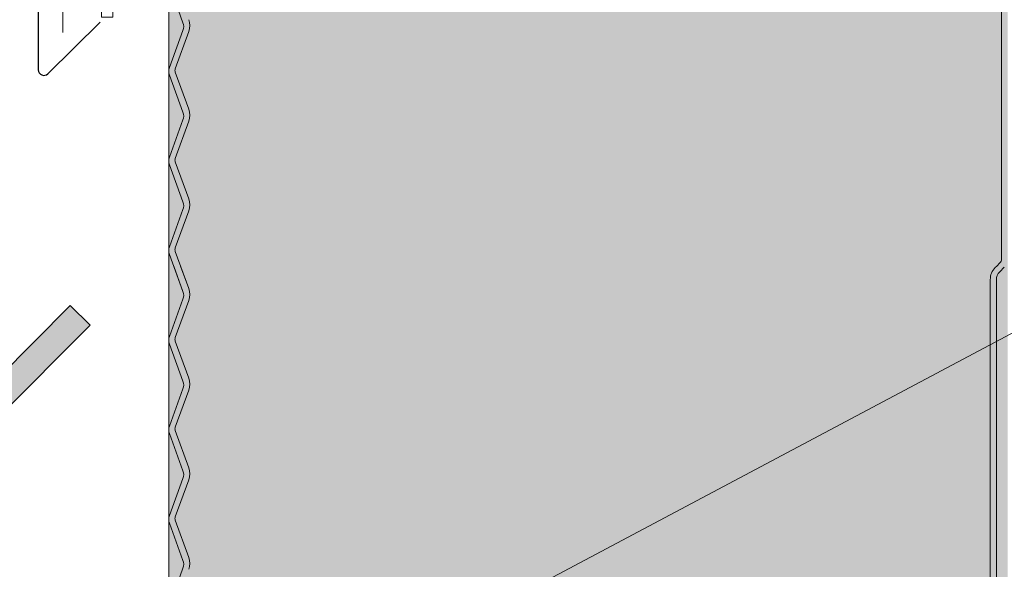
# Model space of a CAD drawing. Header units: metres. Extents: x 1316.5 to 1415.3, y -94.1 to -52.
# Tile 84 of 256: x 1342.5935 to 1342.7696, y -55.3499 to -55.2517. Entities that reach past the tile are written whole.
import ezdxf

# ---------------------------------------------------------------- set-up
doc = ezdxf.new("R2010")
doc.units = ezdxf.units.M
for name, pattern in [('AUSGEZOGEN', [0]), ('PUNKT2_S9', [0.0015, 0, -0.0015]), ('STRICHLINIE_S4', [0.008, 0.006, -0.002]), ('STRICHPUNKT2_S5', [0.09999999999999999, 0.07, -0.01, 0.01, -0.01])]:
    doc.linetypes.add(name, pattern=pattern)
for name, color, linetype, lineweight in [('XR$11$Ansicht', 1, 'AUSGEZOGEN', 50), ('XR$11$V5', 7, 'AUSGEZOGEN', 13), ('XR$11$Wand', 1, 'AUSGEZOGEN', 50), ('XR$12$DETAIL', 7, 'AUSGEZOGEN', 25), ('XR$13$Allgemein', 4, 'AUSGEZOGEN', 13), ('XR$13$Muster', 4, 'AUSGEZOGEN', 13), ('XR$9$Design', 4, 'AUSGEZOGEN', 13), ('XR$9$Dichtband', 251, 'AUSGEZOGEN', 13), ('XR$9$L035', 4, 'AUSGEZOGEN', 13), ('XR$9$Möblierung', 4, 'AUSGEZOGEN', 13), ('XR$9$V5', 7, 'AUSGEZOGEN', 13), ('XR$9$Wand', 1, 'AUSGEZOGEN', 50)]:
    doc.layers.add(name, color=color, linetype=linetype, lineweight=lineweight)

# ---------------------------------------------------------------- blocks, each defined once
blk = doc.blocks.new('COMPLEXOBJECT_122')
at = {"layer": 'XR$9$Design', "color": 7, "linetype": 'AUSGEZOGEN', "lineweight": 13, "transparency": 33554687}
for p, q in [((1342.608133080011, -55.15028738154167), (1342.608133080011, -55.25120759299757)), ((1342.608133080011, -55.15028738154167), (1342.608133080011, -55.25120759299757)), ((1342.608133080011, -55.15028738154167), (1342.779241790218, -55.15028738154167)), ((1342.779241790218, -55.26562743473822), (1342.779241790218, -55.15028738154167)), ((1342.779241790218, -55.26562743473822), (1342.779241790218, -55.15028738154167)), ((1342.610133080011, -55.25120759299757), (1342.610133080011, -55.15228738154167)), ((1342.610133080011, -55.25120759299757), (1342.610133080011, -55.15228738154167)), ((1342.610133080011, -55.15228738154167), (1342.777241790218, -55.15228738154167)), ((1342.777241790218, -55.15228738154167), (1342.777241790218, -55.26562743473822)), ((1342.608133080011, -55.25120759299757), (1342.610133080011, -55.25120759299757)), ((1342.608133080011, -55.25120759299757), (1342.610133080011, -55.25120759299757)), ((1342.777241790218, -55.26562743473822), (1342.779241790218, -55.26562743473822))]:
    blk.add_line(p, q, dxfattribs=at)
blk.add_lwpolyline([(1342.610133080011, -55.15228738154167), (1342.610133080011, -55.15228738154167)], close=True, dxfattribs=at)
blk = doc.blocks.new('COMPLEXOBJECT_182')
at = {"layer": 'XR$11$Wand', "color": 7, "linetype": 'AUSGEZOGEN', "lineweight": 25, "transparency": 33554687}
for p, q in [((1342.596808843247, -55.11288141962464), (1342.596808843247, -55.26063707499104)), ((1342.598511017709, -55.261349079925), (1342.607872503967, -55.2521168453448))]:
    blk.add_line(p, q, dxfattribs=at)
blk.add_arc((1342.597808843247, -55.26063707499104), 0.001, 180, 314.6017227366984, dxfattribs=at)

msp = doc.modelspace()

# ---------------------------------------------------------------- hatches: boundary and pattern name
at = {"layer": 'XR$13$Muster', "linetype": 'AUSGEZOGEN', "lineweight": 13, "transparency": 33554687}
h = msp.add_hatch(dxfattribs=at)
h.set_pattern_fill('MUSTER', color=52, scale=0.03375000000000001, style=0, pattern_type=2)
h.set_pattern_definition([(0, (0.06750000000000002, 0.06750000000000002), (0.03375000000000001, 0.03375000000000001), [0.03375000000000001, -0.03375000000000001]), (90, (0.06750000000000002, 0.06750000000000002), (-0.03375, 0.03375000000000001), [0.03375000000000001, -0.03375000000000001])])
h.paths.add_polyline_path([(1342.770147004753, -55.15661222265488), (1342.620147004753, -55.15661222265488), (1342.620147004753, -61.92506224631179), (1342.620164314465, -61.92506224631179), (1342.620164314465, -61.9126999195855), (1342.770147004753, -61.9126999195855)], flags=0)
at = {"layer": 'XR$9$Möblierung', "linetype": 'STRICHLINIE_S4', "lineweight": 25, "true_color": 0x878581, "transparency": 33554687}
msp.add_hatch(color=252, dxfattribs=at).paths.add_polyline_path([(1342.882554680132, -55.13339913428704), (1342.882554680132, -55.17181133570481), (1342.887468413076, -55.17181133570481), (1342.887554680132, -55.17189760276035), (1342.887554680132, -55.13336843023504), (1342.887524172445, -55.13267745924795), (1342.887477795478, -55.13229176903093), (1342.887393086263, -55.13161646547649), (1342.887210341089, -55.13099906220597), (1342.886783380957, -55.12982031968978), (1342.88619891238, -55.12871531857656), (1342.885466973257, -55.12770195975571), (1342.88460168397, -55.12679979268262), (1342.883619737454, -55.12602622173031), (1342.882540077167, -55.12539617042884), (1342.881383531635, -55.12492179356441), (1342.880172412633, -55.12461224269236), (1342.878930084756, -55.12447348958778), (1342.571329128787, -55.11055363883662), (1342.570074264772, -55.11050979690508), (1342.568825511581, -55.11064102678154), (1342.567607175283, -55.11094477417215), (1342.566442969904, -55.11141512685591), (1342.565355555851, -55.11204292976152), (1342.564366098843, -55.11281596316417), (1342.563493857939, -55.11371918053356), (1342.56275581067, -55.1147350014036), (1342.562166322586, -55.1158436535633), (1342.561736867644, -55.11702355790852), (1342.561475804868, -55.11825174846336), (1342.561388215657, -55.11950431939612), (1342.561388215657, -55.33406111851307), (1342.561502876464, -55.33532290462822), (1342.561843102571, -55.33654335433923), (1342.562397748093, -55.33768248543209), (1342.563148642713, -55.33870297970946), (1342.564071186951, -55.33957140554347), (1342.565135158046, -55.34025931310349), (1342.566305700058, -55.34074416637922), (1342.567544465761, -55.34101008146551), (1342.568810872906, -55.34104834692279), (1342.570063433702, -55.34085770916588), (1342.571261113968, -55.34044441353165), (1342.572364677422, -55.33982199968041), (1342.573338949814, -55.33901004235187), (1342.606059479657, -55.30628939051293), (1342.602523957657, -55.30275374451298), (1342.569802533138, -55.3354752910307), (1342.568388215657, -55.33606112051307), (1342.56697400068, -55.33547533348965), (1342.566388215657, -55.33406112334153), (1342.566388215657, -55.11928025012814), (1342.565978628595, -55.11927993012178), (1342.565978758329, -55.11911387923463), (1342.567253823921, -55.11679517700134), (1342.568245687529, -55.11590244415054), (1342.570392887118, -55.11500052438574), (1342.570333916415, -55.11528061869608), (1342.878644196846, -55.12940013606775), (1342.880147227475, -55.12972983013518), (1342.881414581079, -55.13060253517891), (1342.882258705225, -55.13188910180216)])

# ---------------------------------------------------------------- linework, layer by layer
at = {"layer": 'XR$11$Ansicht', "color": 4, "linetype": 'AUSGEZOGEN', "lineweight": 13, "transparency": 33554687}
msp.add_line((1342.620147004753, -61.92506224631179), (1342.620147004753, -55.15661222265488), dxfattribs=at)
at = {"layer": 'XR$11$V5', "linetype": 'AUSGEZOGEN', "transparency": 33554687}
msp.add_lwpolyline([(1342.781248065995, -55.18201525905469), (1342.781248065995, -55.12443167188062), (1342.601165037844, -55.11839816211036), (1342.601165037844, -55.25399640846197)], dxfattribs=at)
at = {"layer": 'XR$12$DETAIL', "color": 3, "linetype": 'STRICHPUNKT2_S5', "lineweight": 25, "transparency": 33554687}
msp.add_circle((1342.962155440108, -55.27094156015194), 0.9753576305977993, dxfattribs=at)
at = {"layer": 'XR$13$Allgemein', "color": 52, "linetype": 'PUNKT2_S9', "lineweight": 13, "transparency": 33554687}
msp.add_line((1342.620147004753, -53.57662071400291), (1342.620147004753, -65.64917142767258), dxfattribs=at)
at = {"layer": 'XR$9$Dichtband', "transparency": 33554687}
for p, q in [((1342.62130116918, -55.26044679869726), (1342.623716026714, -55.25380449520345)), ((1342.623715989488, -55.26770329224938), (1342.621301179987, -55.26106184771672)), ((1342.62130116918, -55.27646409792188), (1342.623716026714, -55.26982179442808)), ((1342.623715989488, -55.28372059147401), (1342.621301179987, -55.27707914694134)), ((1342.62130116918, -55.2924813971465), (1342.623716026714, -55.2858390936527)), ((1342.623715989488, -55.29973789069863), (1342.621301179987, -55.29309644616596)), ((1342.623715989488, -55.29973789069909), (1342.622253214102, -55.29571482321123)), ((1342.768200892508, -55.29571482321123), (1342.767954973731, -55.2959607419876)), ((1342.767047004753, -55.29815277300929), (1342.767047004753, -55.39849591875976)), ((1342.62130116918, -55.30849869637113), (1342.623716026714, -55.30185639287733)), ((1342.623715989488, -55.31575518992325), (1342.621301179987, -55.30911374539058)), ((1342.62130116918, -55.32451599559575), (1342.623716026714, -55.31787369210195)), ((1342.623715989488, -55.33177248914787), (1342.621301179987, -55.3251310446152)), ((1342.62130116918, -55.34053329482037), (1342.623716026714, -55.33389099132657)), ((1342.623715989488, -55.34778978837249), (1342.621301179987, -55.34114834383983))]:
    msp.add_line(p, q, dxfattribs=at)
for centre, radius, start, end in [((1342.620802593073, -55.25274529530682), 0.003100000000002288, 340.0208975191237, 19.98111600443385), ((1342.622147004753, -55.26075430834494), 0.0009000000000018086, 160.0208975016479, 199.9811159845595), ((1342.620802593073, -55.26876259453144), 0.003100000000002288, 340.0208975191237, 19.98111600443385), ((1342.620802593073, -55.26876259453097), 0.003100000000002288, 340.0208975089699, 19.98111600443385), ((1342.622147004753, -55.27677160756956), 0.0009000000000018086, 160.0208975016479, 199.9811159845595), ((1342.620802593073, -55.28477989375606), 0.003100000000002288, 340.0208975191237, 19.98111600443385), ((1342.620802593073, -55.28477989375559), 0.003100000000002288, 340.0208975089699, 19.98111600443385), ((1342.622147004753, -55.29278890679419), 0.0009000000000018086, 160.0208975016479, 199.9811159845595), ((1342.770147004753, -55.29815277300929), 0.003099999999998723, 134.9999999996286, 180), ((1342.620802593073, -55.30079719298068), 0.003100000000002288, 340.0208975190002, 19.98111600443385), ((1342.620802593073, -55.30079719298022), 0.003100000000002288, 340.0208975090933, 19.98111600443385), ((1342.622147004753, -55.30880620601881), 0.0009000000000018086, 160.020897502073, 199.9811159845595), ((1342.620802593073, -55.31681449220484), 0.003100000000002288, 340.0208975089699, 19.98111600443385), ((1342.622147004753, -55.32482350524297), 0.0009000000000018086, 160.0208975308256, 199.9811160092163), ((1342.620802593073, -55.33283179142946), 0.00309999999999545, 340.0208975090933, 19.98111600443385), ((1342.622147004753, -55.34084080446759), 0.0009000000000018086, 160.0208975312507, 199.9811160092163), ((1342.620802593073, -55.34884909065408), 0.00309999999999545, 340.0208975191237, 19.98111600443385)]:
    msp.add_arc(centre, radius, start, end, dxfattribs=at)
at = {"layer": 'XR$9$L035', "transparency": 33554687}
for p, q in [((1342.769047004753, -55.19415277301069), (1342.769047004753, -55.29449591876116)), ((1342.620267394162, -55.24558024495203), (1342.622682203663, -55.25222168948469)), ((1342.622682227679, -55.253588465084), (1342.620267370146, -55.26023076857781)), ((1342.62130116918, -55.26044679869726), (1342.623716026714, -55.25380449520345)), ((1342.620267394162, -55.26159754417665), (1342.622682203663, -55.26823898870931)), ((1342.623715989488, -55.26770329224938), (1342.621301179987, -55.26106184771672)), ((1342.622682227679, -55.26960576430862), (1342.620267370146, -55.27624806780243)), ((1342.62130116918, -55.27646409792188), (1342.623716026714, -55.26982179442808)), ((1342.620267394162, -55.27761484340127), (1342.622682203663, -55.28425628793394)), ((1342.623715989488, -55.28372059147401), (1342.621301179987, -55.27707914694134)), ((1342.622682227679, -55.28562306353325), (1342.620267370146, -55.29226536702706)), ((1342.62130116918, -55.2924813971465), (1342.623716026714, -55.2858390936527)), ((1342.620267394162, -55.2936321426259), (1342.622682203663, -55.30027358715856)), ((1342.623715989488, -55.29973789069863), (1342.621301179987, -55.29309644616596)), ((1342.768200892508, -55.29571482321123), (1342.768783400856, -55.29513231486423)), ((1342.621024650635, -55.29571482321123), (1342.622682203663, -55.30027358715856)), ((1342.623715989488, -55.29973789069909), (1342.622253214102, -55.29571482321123)), ((1342.768200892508, -55.29571482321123), (1342.767954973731, -55.2959607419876)), ((1342.768732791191, -55.29673855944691), (1342.769561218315, -55.29591013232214)), ((1342.768732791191, -55.29673855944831), (1342.769561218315, -55.29591013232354)), ((1342.767047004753, -55.29815277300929), (1342.767047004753, -55.39849591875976)), ((1342.768147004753, -55.39849591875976), (1342.768147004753, -55.29815277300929)), ((1342.622682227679, -55.30164036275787), (1342.620267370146, -55.30828266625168)), ((1342.62130116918, -55.30849869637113), (1342.623716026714, -55.30185639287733)), ((1342.623715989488, -55.31575518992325), (1342.621301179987, -55.30911374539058)), ((1342.620267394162, -55.30964944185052), (1342.622682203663, -55.31629088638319)), ((1342.622682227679, -55.31765766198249), (1342.620267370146, -55.3242999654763)), ((1342.62130116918, -55.32451599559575), (1342.623716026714, -55.31787369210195)), ((1342.623715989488, -55.33177248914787), (1342.621301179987, -55.3251310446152)), ((1342.620267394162, -55.32566674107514), (1342.622682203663, -55.33230818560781)), ((1342.622682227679, -55.33367496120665), (1342.620267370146, -55.34031726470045)), ((1342.62130116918, -55.34053329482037), (1342.623716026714, -55.33389099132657)), ((1342.623715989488, -55.34778978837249), (1342.621301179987, -55.34114834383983)), ((1342.620267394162, -55.34168404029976), (1342.622682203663, -55.34832548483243)), ((1342.622682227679, -55.34969226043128), (1342.620267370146, -55.35633456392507))]:
    msp.add_line(p, q, dxfattribs=at)
for centre, radius, start, end in [((1342.620802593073, -55.25290511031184), 0.001999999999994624, 340.0208975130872, 19.98111601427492), ((1342.620802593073, -55.25274529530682), 0.003100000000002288, 340.0208975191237, 19.98111600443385), ((1342.622147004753, -55.26091412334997), 0.002000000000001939, 160.0208975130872, 199.981116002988), ((1342.622147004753, -55.26075430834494), 0.0009000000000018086, 160.0208975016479, 199.9811159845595), ((1342.620802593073, -55.26892240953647), 0.001999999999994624, 340.0208975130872, 19.98111601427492), ((1342.620802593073, -55.26892240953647), 0.002000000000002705, 340.0208975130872, 19.98111601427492), ((1342.620802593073, -55.26876259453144), 0.003100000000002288, 340.0208975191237, 19.98111600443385), ((1342.620802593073, -55.26876259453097), 0.003100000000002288, 340.0208975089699, 19.98111600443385), ((1342.622147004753, -55.27693142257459), 0.002000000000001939, 160.0208975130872, 199.981116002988), ((1342.622147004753, -55.27677160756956), 0.0009000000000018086, 160.0208975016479, 199.9811159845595), ((1342.620802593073, -55.28493970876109), 0.001999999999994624, 340.0208975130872, 19.98111601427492), ((1342.620802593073, -55.28493970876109), 0.002000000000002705, 340.0208975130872, 19.98111601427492), ((1342.620802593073, -55.28477989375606), 0.003100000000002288, 340.0208975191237, 19.98111600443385), ((1342.620802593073, -55.28477989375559), 0.003100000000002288, 340.0208975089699, 19.98111600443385), ((1342.622147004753, -55.29294872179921), 0.002000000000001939, 160.0208975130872, 199.981116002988), ((1342.622147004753, -55.29278890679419), 0.0009000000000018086, 160.0208975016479, 199.9811159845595), ((1342.768147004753, -55.29449591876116), 0.0008999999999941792, 314.9999999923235, 0), ((1342.770147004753, -55.29815277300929), 0.003099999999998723, 134.9999999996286, 180), ((1342.770147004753, -55.29815277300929), 0.002, 135.0000000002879, 180), ((1342.620802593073, -55.30095700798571), 0.001999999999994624, 340.0208975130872, 19.98111601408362), ((1342.620802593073, -55.30095700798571), 0.002000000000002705, 340.0208975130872, 19.98111601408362), ((1342.620802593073, -55.30079719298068), 0.003100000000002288, 340.0208975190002, 19.98111600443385), ((1342.620802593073, -55.30079719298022), 0.003100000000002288, 340.0208975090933, 19.98111600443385), ((1342.622147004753, -55.30896602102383), 0.002000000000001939, 160.0208975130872, 199.981116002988), ((1342.622147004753, -55.30880620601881), 0.0009000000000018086, 160.020897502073, 199.9811159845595), ((1342.620802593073, -55.31697430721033), 0.002000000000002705, 340.0208975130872, 19.98111601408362), ((1342.620802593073, -55.31681449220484), 0.003100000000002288, 340.0208975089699, 19.98111600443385), ((1342.622147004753, -55.32498332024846), 0.002000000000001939, 160.0208975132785, 199.9811160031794), ((1342.622147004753, -55.32482350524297), 0.0009000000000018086, 160.0208975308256, 199.9811160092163), ((1342.620802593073, -55.33299160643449), 0.002000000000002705, 340.0208975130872, 19.98111600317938), ((1342.620802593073, -55.33283179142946), 0.00309999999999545, 340.0208975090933, 19.98111600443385), ((1342.622147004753, -55.34100061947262), 0.002000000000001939, 160.0208975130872, 199.9811160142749), ((1342.622147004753, -55.34084080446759), 0.0009000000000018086, 160.0208975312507, 199.9811160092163), ((1342.620802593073, -55.34884909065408), 0.00309999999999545, 340.0208975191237, 19.98111600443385), ((1342.620802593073, -55.34900890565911), 0.002000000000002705, 340.0208975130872, 19.98111600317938)]:
    msp.add_arc(centre, radius, start, end, dxfattribs=at)
at = {"layer": 'XR$9$V5', "color": 7, "linetype": 'AUSGEZOGEN', "transparency": 33554687}
for p, q in [((1342.569802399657, -55.33547542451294), (1342.602523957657, -55.30275374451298)), ((1342.602523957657, -55.30275374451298), (1342.606059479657, -55.30628939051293)), ((1342.573337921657, -55.33901107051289), (1342.606059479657, -55.30628939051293))]:
    msp.add_line(p, q, dxfattribs=at)
at = {"layer": 'XR$9$Wand', "color": 3, "linetype": 'AUSGEZOGEN', "lineweight": 13, "transparency": 33554687}
msp.add_line((1342.343730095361, -55.5343936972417), (1342.772647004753, -55.30681981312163), dxfattribs=at)

# ---------------------------------------------------------------- block references
at = {"layer": 'XR$11$Wand', "color": 7, "linetype": 'AUSGEZOGEN', "lineweight": 25, "transparency": 33554687}
msp.add_blockref('COMPLEXOBJECT_182', (0, 0), dxfattribs=at)
at = {"layer": 'XR$9$Design', "color": 7, "linetype": 'AUSGEZOGEN', "lineweight": 13, "transparency": 33554687}
msp.add_blockref('COMPLEXOBJECT_122', (0, 0), dxfattribs=at)

doc.saveas('drawing.dxf')
